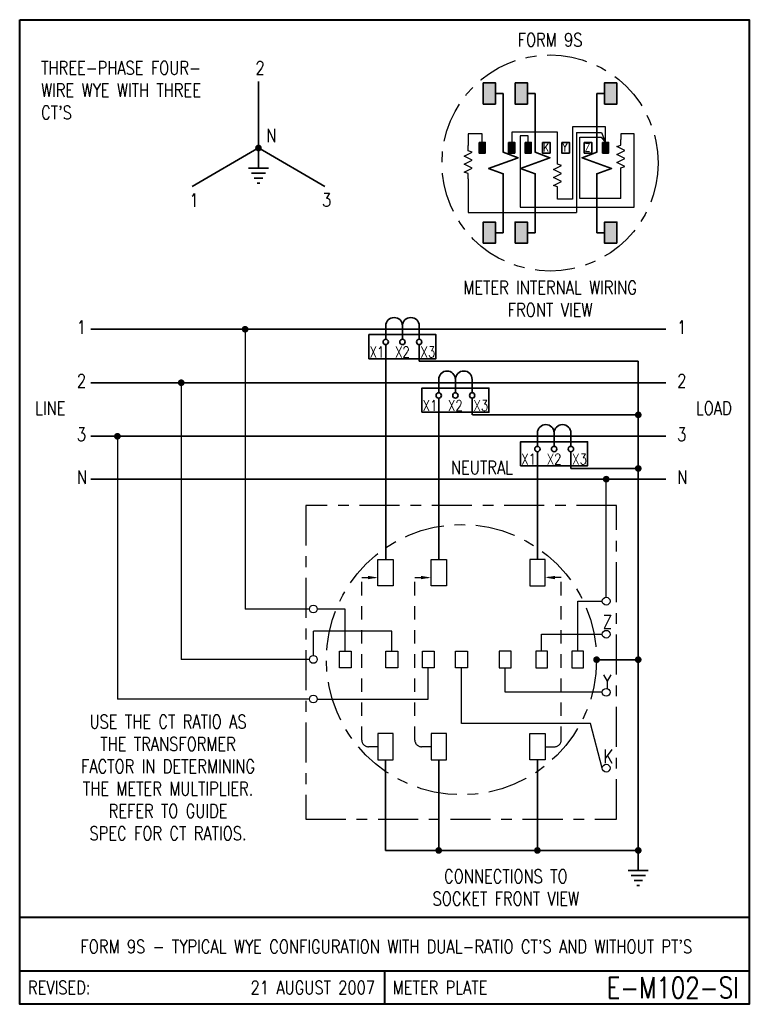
# Model space of a CAD drawing. Header units: inches. Extents: x 0 to 6.81, y 0 to 9.19.
import ezdxf
from ezdxf.enums import TextEntityAlignment as Align

# ---------------------------------------------------------------- set-up
doc = ezdxf.new("R2010")
doc.units = ezdxf.units.IN
doc.header["$LTSCALE"] = 0.5
doc.header["$MEASUREMENT"] = 0
doc.linetypes.add('CENTER2', pattern=[1.125, 0.75, -0.125, 0.125, -0.125])
doc.linetypes.add('HIDDEN', pattern=[0.375, 0.25, -0.125])
for name, color, linetype, lineweight in [('E-DETL-1LINE', 4, 'Continuous', 35), ('E-DETL-TEXT', 3, 'Continuous', 35), ('E-DETL-TTLB', 2, 'Continuous', 40), ('E-DETL-TTLB-TEXT', 5, 'Continuous', 50)]:
    doc.layers.add(name, color=color, linetype=linetype, lineweight=lineweight)
doc.layers.add('E-DETL-FINE', color=8, linetype='Continuous')
doc.styles.add('ROMANS', font='romans.shx', dxfattribs={"height": 0.046875})
doc.styles.get("Standard").update_dxf_attribs({"font": 'romans.shx', "width": 0.8})

# ---------------------------------------------------------------- blocks, each defined once
blk = doc.blocks.new('E-004')
at = {"const_width": 0.03125}
blk.add_lwpolyline([(-0.015625, 0, 1), (0.015625, 0, 1)], format="xyb", close=True, dxfattribs=at)
blk = doc.blocks.new('PE001c')
for p, q in [((0, 0.21875), (0, -0.21875)), ((-0.03125, 0.15625), (0.03125, 0.15625)), ((-0.03125, 0), (0.09375, 0)), ((-0.03125, -0.15625), (0.03125, -0.15625))]:
    blk.add_line(p, q)
blk.add_lwpolyline([(-0.03125, 0.15625, 1), (-0.03125, 0, 1), (-0.03125, -0.15625)], format="xyb")
blk = doc.blocks.new('PE008')
for p, q in [((0.1875, -0.0938), (0.1875, 0.0938)), ((0.1875, 0), (0, 0)), ((0.2344, -0.0667), (0.2344, 0.0667)), ((0.2812, -0.0396), (0.2812, 0.0396)), ((0.3281, -0.0126), (0.3281, 0.0126))]:
    blk.add_line(p, q)

msp = doc.modelspace()

# ---------------------------------------------------------------- hatches: boundary and pattern name
at = {"layer": 'E-DETL-1LINE'}
for points in [[(4.4405, 8.5988), (4.3262, 8.5988), (4.3262, 8.4008), (4.4405, 8.4008)], [(4.7385, 8.5988), (4.6241, 8.5988), (4.6241, 8.4008), (4.7385, 8.4008)], [(5.4595, 8.4008), (5.5738, 8.4008), (5.5738, 8.5988), (5.4595, 8.5988)], [(4.3447, 8.0422), (4.2876, 8.0422), (4.2876, 7.9432), (4.3447, 7.9432)], [(4.6208, 8.0422), (4.5636, 8.0422), (4.5636, 7.9432), (4.6208, 7.9432)], [(4.7741, 8.0422), (4.7169, 8.0422), (4.7169, 7.9432), (4.7741, 7.9432)], [(5.4967, 8.0422), (5.4396, 8.0422), (5.4396, 7.9432), (5.4967, 7.9432)], [(4.4405, 7.2992), (4.3262, 7.2992), (4.3262, 7.1012), (4.4405, 7.1012)], [(4.7385, 7.2992), (4.6241, 7.2992), (4.6241, 7.1012), (4.7385, 7.1012)], [(5.4595, 7.1012), (5.5738, 7.1012), (5.5738, 7.2992), (5.4595, 7.2992)]]:
    msp.add_hatch(color=256, dxfattribs=at).paths.add_polyline_path(points)

# ---------------------------------------------------------------- linework, layer by layer
for p, q in [((2.2287, 8.6111), (2.2287, 7.9904)), ((4.4405, 8.4998), (4.5136, 8.4998)), ((4.5136, 8.4998), (4.5136, 8.1411)), ((4.7385, 8.4998), (4.8116, 8.4998)), ((4.8116, 8.4998), (4.8116, 8.1411)), ((5.3864, 8.4998), (5.3864, 8.1411)), ((5.4595, 8.4998), (5.3864, 8.4998)), ((2.2287, 7.9904), (1.6087, 7.6325)), ((2.2287, 7.9904), (2.8486, 7.6325)), ((4.5136, 7.5589), (4.5136, 7.2992)), ((4.8116, 7.5589), (4.8116, 7.2992)), ((5.3864, 7.5589), (5.3864, 7.2992)), ((4.5136, 7.2002), (4.5136, 7.2992)), ((4.8116, 7.2002), (4.8116, 7.2992)), ((5.3864, 7.2002), (5.3864, 7.2992)), ((4.4405, 7.2002), (4.5136, 7.2002)), ((4.7385, 7.2002), (4.8116, 7.2002)), ((5.4595, 7.2002), (5.3864, 7.2002)), ((6.0293, 6.2993), (0.6637, 6.2993)), ((3.4161, 6.2681), (3.4161, 6.2056)), ((3.7286, 6.2681), (3.7286, 6.2056)), ((3.4161, 6.1556), (3.4161, 4.1518)), ((3.7286, 6.1556), (3.7286, 6.1553)), ((3.7286, 6.1553), (3.7286, 6)), ((5.773, 6), (3.7286, 6)), ((5.773, 6), (5.773, 1.436)), ((6.0293, 5.8), (0.6637, 5.8)), ((3.9105, 5.7063), (3.9105, 5.7688)), ((4.223, 5.7688), (4.223, 5.7063)), ((3.9105, 4.1518), (3.9105, 5.6563)), ((4.223, 5.6563), (4.223, 5.5)), ((5.773, 5.5), (4.225, 5.5)), ((6.0293, 5.3), (0.6637, 5.3)), ((4.8317, 5.2688), (4.8317, 5.2063)), ((5.1442, 5.2688), (5.1442, 5.2063)), ((4.8317, 5.1562), (4.8317, 4.1518)), ((5.1442, 5.1562), (5.1442, 5)), ((5.773, 5), (5.1442, 5)), ((6.0293, 4.9), (0.6637, 4.9)), ((5.3844, 3.2158), (5.773, 3.2158)), ((3.4151, 2.2798), (3.4151, 1.436)), ((3.9105, 2.2798), (3.9105, 1.436)), ((4.8317, 2.2798), (4.8317, 1.436)), ((5.773, 1.436), (3.4151, 1.436))]:
    msp.add_line(p, q, dxfattribs=at)
for points in [[(4.3262, 8.5988), (4.4405, 8.5988), (4.4405, 8.4008), (4.3262, 8.4008)], [(4.6241, 8.5988), (4.7385, 8.5988), (4.7385, 8.4008), (4.6241, 8.4008)], [(5.5738, 8.5988), (5.4595, 8.5988), (5.4595, 8.4008), (5.5738, 8.4008)], [(4.2876, 8.0422), (4.3447, 8.0422), (4.3447, 7.9432), (4.2876, 7.9432)], [(4.5636, 8.0422), (4.6208, 8.0422), (4.6208, 7.9432), (4.5636, 7.9432)], [(4.7169, 8.0422), (4.7741, 8.0422), (4.7741, 7.9432), (4.7169, 7.9432)], [(4.8792, 8.0422), (4.9499, 8.0422), (4.9499, 7.9432), (4.8792, 7.9432)], [(5.0597, 8.0422), (5.1303, 8.0422), (5.1303, 7.9432), (5.0597, 7.9432)], [(5.2687, 8.0422), (5.3393, 8.0422), (5.3393, 7.9432), (5.2687, 7.9432)], [(5.4396, 8.0422), (5.4967, 8.0422), (5.4967, 7.9432), (5.4396, 7.9432)], [(4.3262, 7.1012), (4.4405, 7.1012), (4.4405, 7.2992), (4.3262, 7.2992)], [(4.6241, 7.1012), (4.7385, 7.1012), (4.7385, 7.2992), (4.6241, 7.2992)], [(5.5738, 7.1012), (5.4595, 7.1012), (5.4595, 7.2992), (5.5738, 7.2992)], [(3.2595, 6.0243), (3.8845, 6.0243), (3.8845, 6.2493), (3.2595, 6.2493)], [(3.7538, 5.525), (4.3788, 5.525), (4.3788, 5.75), (3.7538, 5.75)], [(4.675, 5.025), (5.3, 5.025), (5.3, 5.25), (4.675, 5.25)]]:
    msp.add_lwpolyline(points, close=True, dxfattribs=at)
for points in [[(4.5136, 8.1411), (4.5136, 7.95), (4.651, 7.9), (4.3763, 7.8), (4.5136, 7.75), (4.5136, 7.5589)], [(4.8116, 8.1411), (4.8116, 7.95), (4.949, 7.9), (4.6742, 7.8), (4.8116, 7.75), (4.8116, 7.5589)], [(5.3864, 8.1411), (5.3864, 7.95), (5.249, 7.9), (5.5237, 7.8), (5.3864, 7.75), (5.3864, 7.5589)]]:
    msp.add_lwpolyline(points, dxfattribs=at)
for centre in [(3.4161, 6.1806), (3.5724, 6.1806), (3.7286, 6.1806), (3.9105, 5.6813), (4.0667, 5.6813), (4.223, 5.6813), (4.8317, 5.1813), (4.9879, 5.1813), (5.1442, 5.1813)]:
    msp.add_circle(centre, 0.025, dxfattribs=at)
at = {"layer": 'E-DETL-FINE'}
for p, q in [((5.4682, 8.187), (5.1609, 8.187)), ((5.1609, 8.187), (5.1609, 7.5133)), ((5.4682, 8.0422), (5.4682, 8.187)), ((4.3162, 8.1234), (4.1859, 8.1234)), ((4.1859, 8.1234), (4.1859, 8.0135)), ((4.3162, 8.0422), (4.3162, 8.1234)), ((5.0192, 8.1379), (4.5922, 8.1379)), ((4.5922, 8.1379), (4.5922, 8.0422)), ((4.7455, 8.1032), (4.672, 8.1032)), ((4.672, 8.1032), (4.672, 7.4381)), ((4.7455, 8.0422), (4.7455, 8.1032)), ((5.0192, 7.8894), (5.0192, 8.1379)), ((5.1957, 8.135), (5.1957, 7.3889)), ((5.1957, 8.135), (5.43, 8.135)), ((5.2275, 7.5191), (5.2275, 8.0916)), ((5.2275, 8.0916), (5.4271, 8.0916)), ((5.4271, 8.0916), (5.4682, 8.0422)), ((5.43, 8.135), (5.4682, 8.0422)), ((5.6118, 8.1234), (5.6118, 8.0681)), ((5.7338, 8.1234), (5.6118, 8.1234)), ((5.7338, 7.4381), (5.7338, 8.1234)), ((5.6118, 7.5191), (5.6118, 7.7556)), ((4.1859, 7.701), (4.1859, 7.3889)), ((5.0192, 7.5133), (5.0192, 7.5769)), ((5.1609, 7.5133), (5.0192, 7.5133)), ((5.6118, 7.5191), (5.2275, 7.5191)), ((4.1859, 7.3889), (5.1957, 7.3889)), ((4.672, 7.4381), (5.7338, 7.4381)), ((2.104, 6.2993), (2.104, 3.6886)), ((1.5078, 5.8), (1.5078, 3.2182)), ((0.9117, 5.3), (0.9117, 2.8485)), ((5.474, 3.7979), (5.474, 4.9)), ((2.7044, 3.6886), (2.104, 3.6886)), ((3.0387, 3.6886), (2.777, 3.6886)), ((3.0387, 3.2956), (3.0387, 3.6886)), ((5.2081, 3.7616), (5.4377, 3.7616)), ((5.2081, 3.2956), (5.2081, 3.7616)), ((3.4734, 3.4808), (2.7407, 3.4808)), ((2.7407, 3.2545), (2.7407, 3.4808)), ((3.4734, 3.2956), (3.4734, 3.4808)), ((4.8709, 3.2956), (4.8709, 3.4531)), ((4.8709, 3.4531), (5.4377, 3.4531)), ((2.7044, 3.2182), (1.5078, 3.2182)), ((3.8132, 2.8485), (3.8132, 3.1409)), ((4.1234, 2.6194), (4.1234, 3.1409)), ((4.5312, 2.9115), (4.5312, 3.1409)), ((2.7044, 2.8485), (0.9117, 2.8485)), ((2.777, 2.8485), (3.8132, 2.8485)), ((5.4377, 2.9115), (4.5312, 2.9115)), ((5.3264, 2.6194), (4.1234, 2.6194)), ((5.4377, 2.2037), (5.3264, 2.6194))]:
    msp.add_line(p, q, dxfattribs=at)
at = {"layer": 'E-DETL-FINE', "linetype": 'HIDDEN'}
for p, q in [((3.1926, 2.4661), (3.1926, 3.9819)), ((3.1926, 3.9819), (3.3437, 3.9819)), ((3.688, 2.4661), (3.688, 3.9819)), ((3.688, 3.9819), (3.839, 3.9819)), ((5.0542, 3.9819), (4.9031, 3.9819)), ((5.0542, 2.4661), (5.0542, 3.9819)), ((3.3437, 2.4036), (3.2551, 2.4036)), ((3.839, 2.4036), (3.7505, 2.4036)), ((4.9031, 2.4036), (4.9917, 2.4036))]:
    msp.add_line(p, q, dxfattribs=at)
at = {"layer": 'E-DETL-FINE'}
for points in [[(4.1859, 7.701), (4.1859, 7.751), (4.1484, 7.7635), (4.2234, 7.801), (4.1484, 7.8385), (4.2234, 7.876), (4.1484, 7.9135), (4.2234, 7.951), (4.1859, 7.9635), (4.1859, 8.0135)], [(5.6118, 7.7556), (5.6118, 7.8056), (5.6493, 7.8181), (5.5743, 7.8556), (5.6493, 7.8931), (5.5743, 7.9306), (5.6493, 7.9681), (5.5743, 8.0056), (5.6118, 8.0181), (5.6118, 8.0681)], [(5.0192, 7.5769), (5.0192, 7.6269), (4.9817, 7.6394), (5.0567, 7.6769), (4.9817, 7.7144), (5.0567, 7.7519), (4.9817, 7.7894), (5.0567, 7.8269), (5.0192, 7.8394), (5.0192, 7.8894)]]:
    msp.add_lwpolyline(points, dxfattribs=at)
at = {"layer": 'E-DETL-FINE', "linetype": 'CENTER2'}
msp.add_lwpolyline([(2.6692, 1.7262), (5.5712, 1.7262), (5.5712, 4.6555), (2.6692, 4.6555)], close=True, dxfattribs=at)
at = {"layer": 'E-DETL-FINE'}
for points in [[(3.3437, 4.1518), (3.4866, 4.1518), (3.4866, 3.9043), (3.3437, 3.9043)], [(3.839, 4.1518), (3.9819, 4.1518), (3.9819, 3.9043), (3.839, 3.9043)], [(4.9031, 4.1518), (4.7602, 4.1518), (4.7602, 3.9043), (4.9031, 3.9043)], [(2.9834, 3.2956), (3.0939, 3.2956), (3.0939, 3.1409), (2.9834, 3.1409)], [(3.4182, 3.2956), (3.5286, 3.2956), (3.5286, 3.1409), (3.4182, 3.1409)], [(3.758, 3.2956), (3.8684, 3.2956), (3.8684, 3.1409), (3.758, 3.1409)], [(4.0682, 3.2956), (4.1786, 3.2956), (4.1786, 3.1409), (4.0682, 3.1409)], [(4.5864, 3.2956), (4.4759, 3.2956), (4.4759, 3.1409), (4.5864, 3.1409)], [(4.9262, 3.2956), (4.8157, 3.2956), (4.8157, 3.1409), (4.9262, 3.1409)], [(5.2633, 3.2956), (5.1529, 3.2956), (5.1529, 3.1409), (5.2633, 3.1409)], [(3.3437, 2.2798), (3.4866, 2.2798), (3.4866, 2.5274), (3.3437, 2.5274)], [(3.839, 2.2798), (3.9819, 2.2798), (3.9819, 2.5274), (3.839, 2.5274)], [(4.9031, 2.2798), (4.7602, 2.2798), (4.7602, 2.5274), (4.9031, 2.5274)]]:
    msp.add_lwpolyline(points, close=True, dxfattribs=at)
at = {"layer": 'E-DETL-FINE', "linetype": 'CENTER2'}
for centre, radius in [((4.95, 7.85), 1.0088), ((4.1234, 3.2158), 1.261)]:
    msp.add_circle(centre, radius, dxfattribs=at)
at = {"layer": 'E-DETL-FINE'}
for centre in [(5.474, 3.7616), (2.7407, 3.6886), (5.474, 3.4531), (2.7407, 3.2182), (5.474, 2.9115), (2.7407, 2.8485), (5.474, 2.2037)]:
    msp.add_circle(centre, 0.0363, dxfattribs=at)
at = {"layer": 'E-DETL-FINE', "linetype": 'HIDDEN'}
for centre, start, end in [((3.2551, 2.4661), 180, 270), ((3.7505, 2.4661), 180, 270), ((4.9917, 2.4661), 270, 0)]:
    msp.add_arc(centre, 0.0625, start, end, dxfattribs=at)
at = {"layer": 'E-DETL-FINE'}
for points in [[(3.2499, 3.9976), (3.3437, 3.9819), (3.2499, 3.9663)], [(3.7453, 3.9976), (3.839, 3.9819), (3.7453, 3.9663)], [(4.9969, 3.9976), (4.9031, 3.9819), (4.9969, 3.9663)]]:
    msp.add_solid(points, dxfattribs=at)
at = {"layer": 'E-DETL-TTLB'}
msp.add_lwpolyline([(0, 9.1875), (6.8095, 9.1875), (6.8095, 0), (0, 0)], close=True, dxfattribs=at)
for points in [[(0, 0.8125), (6.8095, 0.8125)], [(0, 0.3125), (6.8095, 0.3125)], [(3.4048, 0.3125), (3.4048, 0)]]:
    msp.add_lwpolyline(points, dxfattribs=at)

# ---------------------------------------------------------------- block references
at = {"layer": 'E-DETL-1LINE'}
for p in [(2.2287, 7.9904), (2.104, 6.2993), (1.5078, 5.8), (5.773, 5.5), (0.9117, 5.3), (5.773, 5), (5.474, 4.9), (5.3844, 3.2158), (5.773, 3.2158), (3.9105, 1.436), (4.8317, 1.436), (5.773, 1.436)]:
    msp.add_blockref('E-004', p, dxfattribs=at)
at = {"layer": 'E-DETL-1LINE', "rotation": 270}
for p in [(2.2287, 7.9904), (5.773, 1.436)]:
    msp.add_blockref('PE008', p, dxfattribs=at)
at = {"layer": 'E-DETL-1LINE', "xscale": -1, "rotation": 90}
for p in [(3.5724, 6.2993), (4.0667, 5.8), (4.9879, 5.3)]:
    msp.add_blockref('PE001c', p, dxfattribs=at)

# ---------------------------------------------------------------- texts
at = {"layer": 'E-DETL-TEXT', "style": 'ROMANS', "width": 0.8}
for s, p in [('REVISED:', (0.0773, 0.1563)), ('METER PLATE', (3.482, 0.1563))]:
    msp.add_text(s, height=0.125, dxfattribs=at).set_placement(p, align=Align.MIDDLE_LEFT)
for s, height, p in [('21 AUGUST 2007', 0.125, (3.316, 0.1563)), ('E-M102-SI', 0.19685, (6.7114, 0.1563))]:
    msp.add_text(s, height=height, dxfattribs=at).set_placement(p, align=Align.MIDDLE_RIGHT)
at = {"layer": 'E-DETL-TEXT'}
for s, insert, char_height, width, attachment_point in [('FORM 9S', (4.95, 9), 0.125, 1.021609, 5), ("THREE-PHASE FOUR-\\PWIRE WYE WITH THREE\\PCT'S", (0.2, 8.8), 0.125, 2.119747, 1), ('2', (2.2007, 8.8), 0.125, 0.234375, 1), ('N', (2.3024, 8.1702), 0.125, 0.234375, 1), ('K', (4.8846, 8.033), 0.075, 0.072229, 1), ('Y', (5.0651, 8.033), 0.075, 0.075, 1), ('Z', (5.2741, 8.033), 0.075, 0.075, 1), ('1', (1.584, 7.566), 0.125, 0.234375, 1), ('3', (2.8217, 7.5684), 0.125, 0.234375, 1), ('METER INTERNAL WIRING FRONT VIEW', (4.95, 6.75), 0.125, 1.78125, 2), ('1', (0.5336, 6.3802), 0.125, 0.234375, 1), ('1', (6.1362, 6.3802), 0.125, 0.234375, 1), ('X1', (3.3349, 6.1368), 0.1, 0.246995, 2), ('X2', (3.5724, 6.1368), 0.1, 0.246995, 2), ('X3', (3.8099, 6.1368), 0.1, 0.246995, 2), ('2', (0.5336, 5.8809), 0.125, 0.234375, 1), ('2', (6.1362, 5.8809), 0.125, 0.234375, 1), ('LINE', (0.1438, 5.625), 0.125, 0.290935, 1), ('X1', (3.8292, 5.6375), 0.1, 0.246995, 2), ('X2', (4.0667, 5.6375), 0.1, 0.246995, 2), ('X3', (4.3042, 5.6375), 0.1, 0.246995, 2), ('LOAD', (6.3115, 5.625), 0.125, 0.296875, 1), ('3', (0.5336, 5.3809), 0.125, 0.234375, 1), ('3', (6.1362, 5.3809), 0.125, 0.234375, 1), ('NEUTRAL', (4.025, 5.0718), 0.125, 0.635482, 1), ('X1', (4.7504, 5.1375), 0.1, 0.246995, 2), ('X2', (4.9879, 5.1375), 0.1, 0.246995, 2), ('X3', (5.2254, 5.1375), 0.1, 0.246995, 2), ('N', (0.5336, 4.9809), 0.125, 0.234375, 1), ('N', (6.1362, 4.9809), 0.125, 0.234375, 1), ('Z', (5.4433, 3.6319), 0.125, 0.09375, 1), ('Y', (5.4433, 3.0734), 0.125, 0.09375, 1), ('USE THE CT RATIO AS THE TRANSFORMER FACTOR IN DETERMINING THE METER MULTIPLIER.\\PREFER TO GUIDE\\PSPEC FOR CT RATIOS.', (1.3845, 2.7), 0.125, 1.828571, 2), ('K', (5.4479, 2.3765), 0.125, 0.090286, 1), ('CONNECTIONS TO SOCKET FRONT VIEW', (4.5372, 1.2569), 0.125, 1.78125, 2)]:
    msp.add_mtext(s, dxfattribs=dict(at, insert=insert, char_height=char_height, width=width, attachment_point=attachment_point))
at = {"layer": 'E-DETL-TTLB-TEXT', "style": 'ROMANS', "width": 0.8}
msp.add_text("FORM 9S - TYPICAL WYE CONFIGURATION WITH DUAL-RATIO CT'S AND WITHOUT PT'S", height=0.125, dxfattribs=at).set_placement((3.4217, 0.4764), align=Align.CENTER)

doc.saveas('drawing.dxf')
